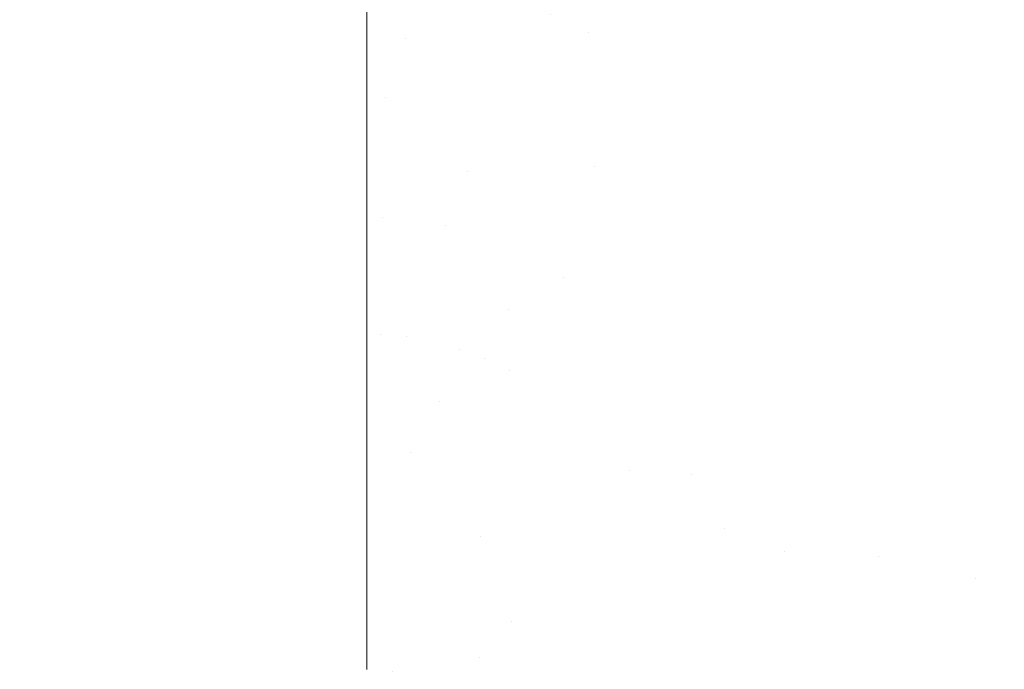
# Model space of a CAD drawing. Header units: centimetres. Extents: x -17.1 to 18.2, y 4.2 to 6.
# Tile 149 of 256: x -5.3088 to -5.2775, y 5.91 to 5.9307. Entities that reach past the tile are written whole.
import ezdxf

# ---------------------------------------------------------------- set-up
doc = ezdxf.new("R2010")
doc.units = ezdxf.units.CM
doc.header["$LTSCALE"] = 2.54
doc.layers.add('Lucido design-1', color=7, linetype='Continuous')

# ---------------------------------------------------------------- blocks, each defined once
blk = doc.blocks.new('Gruppo-3-1')
at = {"color": 7, "linetype": 'Continuous', "lineweight": 9}
for points, invisible_edges in [([(18.147234, 5.934414, -2276.228201), (-17.020308, 5.934414, -2276.228201), (-17.020308, 5.930283, -2276.226798), (18.147234, 5.930283, -2276.226798)], 5), ([(-5.297794, 5.934414, -2277.016139), (-5.297794, 5.930283, -2277.017542), (-17.020308, 5.930283, -2277.017542), (-17.020308, 5.932078, -2277.016932)], 10), ([(-5.297135, 5.93207, -2277.016954), (-5.297794, 5.930283, -2277.017542), (-5.297794, 5.934414, -2277.016139)], 9), ([(-5.288439, 5.930956, -2277.016272), (-5.287893, 5.93275, -2277.015539), (-5.286634, 5.931808, -2277.015539), (-5.287249, 5.930066, -2277.016272)], 15), ([(-5.290959, 5.932434, -2277.016272), (-5.291355, 5.930567, -2277.016954), (-5.291972, 5.93085, -2277.016954)], 11), ([(-5.290746, 5.930257, -2277.016954), (-5.291355, 5.930567, -2277.016954), (-5.290959, 5.932434, -2277.016272), (-5.289677, 5.931748, -2277.016272)], 15), ([(-5.28218, 5.932271, -2277.013911), (-5.28159, 5.931596, -2277.013911), (-5.282403, 5.93002, -2277.014752), (-5.283541, 5.931283, -2277.014752)], 15), ([(-5.280171, 5.932453, -2277.013013), (-5.27959, 5.931708, -2277.013013), (-5.280464, 5.930195, -2277.013911), (-5.28159, 5.931596, -2277.013911)], 15), ([(-5.278123, 5.93243, -2277.012058), (-5.277555, 5.931617, -2277.012058), (-5.278486, 5.930172, -2277.013013), (-5.279028, 5.930947, -2277.013013)], 15), ([(-5.297215, 5.928198, -2277.01817), (-5.297794, 5.930283, -2277.017542), (-5.297135, 5.93207, -2277.016954)], 11), ([(-5.297215, 5.928198, -2277.01817), (-5.297135, 5.93207, -2277.016954), (-5.296557, 5.930082, -2277.017586)], 11), ([(-5.297135, 5.93207, -2277.016954), (-5.296476, 5.932024, -2277.016954), (-5.296557, 5.930082, -2277.017586)], 11), ([(-5.296557, 5.930082, -2277.017586), (-5.296476, 5.932024, -2277.016954), (-5.29582, 5.931946, -2277.016954), (-5.29594, 5.930009, -2277.017586)], 15), ([(-5.29594, 5.930009, -2277.017586), (-5.29582, 5.931946, -2277.016954), (-5.295166, 5.931838, -2277.016954), (-5.295326, 5.929908, -2277.017586)], 15), ([(-5.295326, 5.929908, -2277.017586), (-5.295166, 5.931838, -2277.016954), (-5.294516, 5.931699, -2277.016954), (-5.294716, 5.929778, -2277.017586)], 15), ([(-5.294716, 5.929778, -2277.017586), (-5.294516, 5.931699, -2277.016954), (-5.293871, 5.93153, -2277.016954), (-5.29411, 5.929619, -2277.017586)], 15), ([(-5.289677, 5.931748, -2277.016272), (-5.290147, 5.929921, -2277.016954), (-5.290746, 5.930257, -2277.016954)], 11), ([(-5.288439, 5.930956, -2277.016272), (-5.288981, 5.929175, -2277.016954), (-5.290147, 5.929921, -2277.016954), (-5.289677, 5.931748, -2277.016272)], 15), ([(-5.287249, 5.930066, -2277.016272), (-5.286634, 5.931808, -2277.015539), (-5.285432, 5.930771, -2277.015539), (-5.286114, 5.929086, -2277.016272)], 15), ([(-5.284135, 5.931886, -2277.014752), (-5.283541, 5.931283, -2277.014752), (-5.284291, 5.929649, -2277.015539), (-5.285432, 5.930771, -2277.015539)], 15), ([(-5.282403, 5.93002, -2277.014752), (-5.28159, 5.931596, -2277.013911), (-5.280464, 5.930195, -2277.013911), (-5.281335, 5.928689, -2277.014752)], 15), ([(-5.280464, 5.930195, -2277.013911), (-5.27959, 5.931708, -2277.013013), (-5.279028, 5.930947, -2277.013013)], 11), ([(-5.278486, 5.930172, -2277.013013), (-5.277555, 5.931617, -2277.012058), (-5.277007, 5.930791, -2277.012058)], 11), ([(-5.29411, 5.929619, -2277.017586), (-5.293871, 5.93153, -2277.016954), (-5.293231, 5.931332, -2277.016954), (-5.29351, 5.929433, -2277.017586)], 15), ([(-5.29351, 5.929433, -2277.017586), (-5.293231, 5.931332, -2277.016954), (-5.292598, 5.931105, -2277.016954), (-5.292915, 5.92922, -2277.017586)], 15), ([(-5.282403, 5.93002, -2277.014752), (-5.283213, 5.928453, -2277.015539), (-5.284291, 5.929649, -2277.015539), (-5.283541, 5.931283, -2277.014752)], 15), ([(-5.292915, 5.92922, -2277.017586), (-5.292598, 5.931105, -2277.016954), (-5.291972, 5.93085, -2277.016954), (-5.292328, 5.92898, -2277.017586)], 15), ([(-5.292328, 5.92898, -2277.017586), (-5.291972, 5.93085, -2277.016954), (-5.291355, 5.930567, -2277.016954), (-5.291748, 5.928714, -2277.017586)], 15), ([(-5.287249, 5.930066, -2277.016272), (-5.28786, 5.928336, -2277.016954), (-5.288981, 5.929175, -2277.016954), (-5.288439, 5.930956, -2277.016272)], 15), ([(-5.286114, 5.929086, -2277.016272), (-5.285432, 5.930771, -2277.015539), (-5.284291, 5.929649, -2277.015539), (-5.285035, 5.928026, -2277.016272)], 15), ([(-5.279028, 5.930947, -2277.013013), (-5.278486, 5.930172, -2277.013013), (-5.279414, 5.928732, -2277.013911), (-5.280464, 5.930195, -2277.013911)], 15), ([(-5.277007, 5.930791, -2277.012058), (-5.27648, 5.929952, -2277.012058), (-5.277461, 5.928584, -2277.013013), (-5.278486, 5.930172, -2277.013013)], 15), ([(-5.291748, 5.928714, -2277.017586), (-5.291355, 5.930567, -2277.016954), (-5.290746, 5.930257, -2277.016954), (-5.291176, 5.928423, -2277.017586)], 15), ([(-17.020308, 5.930283, -2276.226798), (-17.020308, 5.926094, -2276.225577), (18.147234, 5.926094, -2276.225577), (18.147234, 5.928205, -2276.226193)], 10), ([(18.147234, 5.928205, -2276.226193), (18.147234, 5.930283, -2276.226798), (-17.020308, 5.930283, -2276.226798)], 10), ([(-5.297794, 5.930283, -2277.017542), (-5.297794, 5.926094, -2277.018763), (-17.020308, 5.926094, -2277.018763), (-17.020308, 5.928205, -2277.018147)], 10), ([(-17.020308, 5.928205, -2277.018147), (-17.020308, 5.930283, -2277.017542), (-5.297794, 5.930283, -2277.017542)], 10), ([(-5.297794, 5.926094, -2277.018763), (-5.297794, 5.930283, -2277.017542), (-5.297215, 5.928198, -2277.01817)], 10), ([(-5.296557, 5.930082, -2277.017586), (-5.296637, 5.928157, -2277.01817), (-5.297215, 5.928198, -2277.01817)], 11), ([(-5.29594, 5.930009, -2277.017586), (-5.29606, 5.928089, -2277.01817), (-5.296637, 5.928157, -2277.01817), (-5.296557, 5.930082, -2277.017586)], 15), ([(-5.291176, 5.928423, -2277.017586), (-5.290746, 5.930257, -2277.016954), (-5.290147, 5.929921, -2277.016954), (-5.290614, 5.928108, -2277.017586)], 15), ([(-5.286114, 5.929086, -2277.016272), (-5.286791, 5.927413, -2277.016954), (-5.28786, 5.928336, -2277.016954), (-5.287249, 5.930066, -2277.016272)], 15), ([(-5.281335, 5.928689, -2277.014752), (-5.280464, 5.930195, -2277.013911), (-5.279414, 5.928732, -2277.013911), (-5.280337, 5.9273, -2277.014752)], 15), ([(-5.277461, 5.928584, -2277.013013), (-5.278438, 5.927221, -2277.013911), (-5.279414, 5.928732, -2277.013911), (-5.278486, 5.930172, -2277.013013)], 15), ([(-5.295326, 5.929908, -2277.017586), (-5.295485, 5.927994, -2277.01817), (-5.29606, 5.928089, -2277.01817), (-5.29594, 5.930009, -2277.017586)], 15), ([(-5.294716, 5.929778, -2277.017586), (-5.294914, 5.927872, -2277.01817), (-5.295485, 5.927994, -2277.01817), (-5.295326, 5.929908, -2277.017586)], 15), ([(-5.29411, 5.929619, -2277.017586), (-5.294348, 5.927724, -2277.01817), (-5.294914, 5.927872, -2277.01817), (-5.294716, 5.929778, -2277.017586)], 15), ([(-5.290614, 5.928108, -2277.017586), (-5.290147, 5.929921, -2277.016954), (-5.288981, 5.929175, -2277.016954), (-5.289519, 5.927407, -2277.017586)], 15), ([(-5.281335, 5.928689, -2277.014752), (-5.2822, 5.927191, -2277.015539), (-5.283213, 5.928453, -2277.015539), (-5.282403, 5.93002, -2277.014752)], 15), ([(-5.29351, 5.929433, -2277.017586), (-5.293786, 5.92755, -2277.01817), (-5.294348, 5.927724, -2277.01817), (-5.29411, 5.929619, -2277.017586)], 15), ([(-5.292915, 5.92922, -2277.017586), (-5.29323, 5.92735, -2277.01817), (-5.293786, 5.92755, -2277.01817), (-5.29351, 5.929433, -2277.017586)], 15), ([(-5.285035, 5.928026, -2277.016272), (-5.284291, 5.929649, -2277.015539), (-5.283213, 5.928453, -2277.015539), (-5.284017, 5.926895, -2277.016272)], 15), ([(-5.292328, 5.92898, -2277.017586), (-5.29268, 5.927126, -2277.01817), (-5.29323, 5.92735, -2277.01817), (-5.292915, 5.92922, -2277.017586)], 15), ([(-5.289519, 5.927407, -2277.017586), (-5.288981, 5.929175, -2277.016954), (-5.28786, 5.928336, -2277.016954), (-5.288467, 5.92662, -2277.017586)], 15), ([(-5.291748, 5.928714, -2277.017586), (-5.292138, 5.926877, -2277.01817), (-5.29268, 5.927126, -2277.01817), (-5.292328, 5.92898, -2277.017586)], 15), ([(-5.285035, 5.928026, -2277.016272), (-5.285775, 5.926414, -2277.016954), (-5.286791, 5.927413, -2277.016954), (-5.286114, 5.929086, -2277.016272)], 15), ([(-5.291176, 5.928423, -2277.017586), (-5.291603, 5.926605, -2277.01817), (-5.292138, 5.926877, -2277.01817), (-5.291748, 5.928714, -2277.017586)], 15), ([(-5.280337, 5.9273, -2277.014752), (-5.281255, 5.925876, -2277.015539), (-5.2822, 5.927191, -2277.015539), (-5.281335, 5.928689, -2277.014752)], 15), ([(-5.280337, 5.9273, -2277.014752), (-5.279414, 5.928732, -2277.013911), (-5.278438, 5.927221, -2277.013911), (-5.27941, 5.925864, -2277.014752)], 15), ([(-5.276514, 5.926954, -2277.013013), (-5.277537, 5.925669, -2277.013911), (-5.278438, 5.927221, -2277.013911), (-5.277461, 5.928584, -2277.013013)], 15), ([(-5.297215, 5.928198, -2277.01817), (-5.297294, 5.924397, -2277.019198), (-5.297794, 5.926094, -2277.018763)], 11), ([(-5.297215, 5.928198, -2277.01817), (-5.296637, 5.928157, -2277.01817), (-5.296794, 5.924361, -2277.019198), (-5.297294, 5.924397, -2277.019198)], 15), ([(-5.296295, 5.924302, -2277.019198), (-5.296794, 5.924361, -2277.019198), (-5.296637, 5.928157, -2277.01817), (-5.29606, 5.928089, -2277.01817)], 15), ([(-5.290614, 5.928108, -2277.017586), (-5.291077, 5.92631, -2277.01817), (-5.291603, 5.926605, -2277.01817), (-5.291176, 5.928423, -2277.017586)], 15), ([(-5.288467, 5.92662, -2277.017586), (-5.28786, 5.928336, -2277.016954), (-5.286791, 5.927413, -2277.016954), (-5.287462, 5.925753, -2277.017586)], 15), ([(-5.284017, 5.926895, -2277.016272), (-5.283213, 5.928453, -2277.015539), (-5.2822, 5.927191, -2277.015539), (-5.28306, 5.925704, -2277.016272)], 15), ([(-5.29606, 5.928089, -2277.01817), (-5.295485, 5.927994, -2277.01817), (-5.295799, 5.92422, -2277.019198), (-5.296295, 5.924302, -2277.019198)], 15), ([(-5.295306, 5.924115, -2277.019198), (-5.295799, 5.92422, -2277.019198), (-5.295485, 5.927994, -2277.01817), (-5.294914, 5.927872, -2277.01817)], 15), ([(-5.295306, 5.924115, -2277.019198), (-5.294914, 5.927872, -2277.01817), (-5.294583, 5.925846, -2277.018707)], 11), ([(-5.294914, 5.927872, -2277.01817), (-5.294348, 5.927724, -2277.01817), (-5.294583, 5.925846, -2277.018707)], 11), ([(-5.290559, 5.925993, -2277.01817), (-5.291077, 5.92631, -2277.01817), (-5.290614, 5.928108, -2277.017586), (-5.289519, 5.927407, -2277.017586)], 15), ([(-5.284017, 5.926895, -2277.016272), (-5.284815, 5.925349, -2277.016954), (-5.285775, 5.926414, -2277.016954), (-5.285035, 5.928026, -2277.016272)], 15), ([(-5.294583, 5.925846, -2277.018707), (-5.294348, 5.927724, -2277.01817), (-5.293786, 5.92755, -2277.01817), (-5.294059, 5.925684, -2277.018707)], 15), ([(-5.294059, 5.925684, -2277.018707), (-5.293786, 5.92755, -2277.01817), (-5.29323, 5.92735, -2277.01817), (-5.293541, 5.925498, -2277.018707)], 15), ([(-5.293541, 5.925498, -2277.018707), (-5.29323, 5.92735, -2277.01817), (-5.29268, 5.927126, -2277.01817), (-5.293029, 5.925289, -2277.018707)], 15), ([(-5.289519, 5.927407, -2277.017586), (-5.290052, 5.925655, -2277.01817), (-5.290559, 5.925993, -2277.01817)], 11), ([(-5.288467, 5.92662, -2277.017586), (-5.289068, 5.924918, -2277.01817), (-5.290052, 5.925655, -2277.01817), (-5.289519, 5.927407, -2277.017586)], 15), ([(-5.287462, 5.925753, -2277.017586), (-5.286791, 5.927413, -2277.016954), (-5.285775, 5.926414, -2277.016954), (-5.286508, 5.924815, -2277.017586)], 15), ([(-5.27941, 5.925864, -2277.014752), (-5.280377, 5.924515, -2277.015539), (-5.281255, 5.925876, -2277.015539), (-5.280337, 5.9273, -2277.014752)], 15), ([(-5.27941, 5.925864, -2277.014752), (-5.278438, 5.927221, -2277.013911), (-5.277537, 5.925669, -2277.013911), (-5.278554, 5.924391, -2277.014752)], 15), ([(-5.293029, 5.925289, -2277.018707), (-5.29268, 5.927126, -2277.01817), (-5.292138, 5.926877, -2277.01817), (-5.292524, 5.925057, -2277.018707)], 15), ([(-5.28306, 5.925704, -2277.016272), (-5.2822, 5.927191, -2277.015539), (-5.281255, 5.925876, -2277.015539), (-5.282167, 5.92446, -2277.016272)], 15), ([(-5.275646, 5.925294, -2277.013013), (-5.27671, 5.924089, -2277.013911), (-5.277537, 5.925669, -2277.013911), (-5.276514, 5.926954, -2277.013013)], 15), ([(-5.292524, 5.925057, -2277.018707), (-5.292138, 5.926877, -2277.01817), (-5.291603, 5.926605, -2277.01817), (-5.292025, 5.924804, -2277.018707)], 15), ([(-5.292025, 5.924804, -2277.018707), (-5.291603, 5.926605, -2277.01817), (-5.291077, 5.92631, -2277.01817), (-5.291535, 5.924529, -2277.018707)], 15), ([(-5.287462, 5.925753, -2277.017586), (-5.288128, 5.924107, -2277.01817), (-5.289068, 5.924918, -2277.01817), (-5.288467, 5.92662, -2277.017586)], 15), ([(-5.28306, 5.925704, -2277.016272), (-5.283914, 5.924227, -2277.016954), (-5.284815, 5.925349, -2277.016954), (-5.284017, 5.926895, -2277.016272)], 15), ([(-5.291535, 5.924529, -2277.018707), (-5.291077, 5.92631, -2277.01817), (-5.290559, 5.925993, -2277.01817), (-5.291053, 5.924233, -2277.018707)], 15), ([(-5.286508, 5.924815, -2277.017586), (-5.285775, 5.926414, -2277.016954), (-5.284815, 5.925349, -2277.016954), (-5.285607, 5.923815, -2277.017586)], 15), ([(18.147234, 5.926094, -2276.225577), (-17.020308, 5.926094, -2276.225577), (-17.020308, 5.921856, -2276.22454), (18.147234, 5.921856, -2276.22454)], 5), ([(-5.297794, 5.926094, -2277.018763), (-5.297794, 5.921856, -2277.0198), (-17.020308, 5.921856, -2277.0198), (-17.020308, 5.924403, -2277.019176)], 10), ([(-17.020308, 5.924403, -2277.019176), (-17.020308, 5.926094, -2277.018763), (-5.297794, 5.926094, -2277.018763)], 10), ([(-5.297794, 5.921856, -2277.0198), (-5.297794, 5.926094, -2277.018763), (-5.297294, 5.924397, -2277.019198)], 10), ([(-5.291053, 5.924233, -2277.018707), (-5.290559, 5.925993, -2277.01817), (-5.290052, 5.925655, -2277.01817), (-5.29058, 5.923918, -2277.018707)], 15), ([(-5.294583, 5.925846, -2277.018707), (-5.294816, 5.923987, -2277.019198), (-5.295306, 5.924115, -2277.019198)], 11), ([(-5.294059, 5.925684, -2277.018707), (-5.29433, 5.923836, -2277.019198), (-5.294816, 5.923987, -2277.019198), (-5.294583, 5.925846, -2277.018707)], 15), ([(-5.293541, 5.925498, -2277.018707), (-5.29385, 5.923664, -2277.019198), (-5.29433, 5.923836, -2277.019198), (-5.294059, 5.925684, -2277.018707)], 15), ([(-5.29058, 5.923918, -2277.018707), (-5.290052, 5.925655, -2277.01817), (-5.289068, 5.924918, -2277.01817), (-5.289663, 5.923232, -2277.018707)], 15), ([(-5.286508, 5.924815, -2277.017586), (-5.287236, 5.92323, -2277.01817), (-5.288128, 5.924107, -2277.01817), (-5.287462, 5.925753, -2277.017586)], 15), ([(-5.282167, 5.92446, -2277.016272), (-5.283073, 5.923055, -2277.016954), (-5.283914, 5.924227, -2277.016954), (-5.28306, 5.925704, -2277.016272)], 15), ([(-5.282167, 5.92446, -2277.016272), (-5.281255, 5.925876, -2277.015539), (-5.280377, 5.924515, -2277.015539), (-5.281337, 5.923175, -2277.016272)], 15), ([(-5.278554, 5.924391, -2277.014752), (-5.279566, 5.923119, -2277.015539), (-5.280377, 5.924515, -2277.015539), (-5.27941, 5.925864, -2277.014752)], 15), ([(-5.278554, 5.924391, -2277.014752), (-5.277537, 5.925669, -2277.013911), (-5.27671, 5.924089, -2277.013911), (-5.277769, 5.92289, -2277.014752)], 15), ([(-5.293029, 5.925289, -2277.018707), (-5.293375, 5.92347, -2277.019198), (-5.29385, 5.923664, -2277.019198), (-5.293541, 5.925498, -2277.018707)], 15), ([(-5.285607, 5.923815, -2277.017586), (-5.284815, 5.925349, -2277.016954), (-5.283914, 5.924227, -2277.016954), (-5.284761, 5.922761, -2277.017586)], 15), ([(-5.292524, 5.925057, -2277.018707), (-5.292906, 5.923255, -2277.019198), (-5.293375, 5.92347, -2277.019198), (-5.293029, 5.925289, -2277.018707)], 15), ([(-5.292025, 5.924804, -2277.018707), (-5.292444, 5.92302, -2277.019198), (-5.292906, 5.923255, -2277.019198), (-5.292524, 5.925057, -2277.018707)], 15), ([(-5.291535, 5.924529, -2277.018707), (-5.291989, 5.922765, -2277.019198), (-5.292444, 5.92302, -2277.019198), (-5.292025, 5.924804, -2277.018707)], 15), ([(-5.289663, 5.923232, -2277.018707), (-5.289068, 5.924918, -2277.01817), (-5.288128, 5.924107, -2277.01817), (-5.288788, 5.922476, -2277.018707)], 15), ([(-5.285607, 5.923815, -2277.017586), (-5.286393, 5.922294, -2277.01817), (-5.287236, 5.92323, -2277.01817), (-5.286508, 5.924815, -2277.017586)], 15), ([(-5.297294, 5.924397, -2277.019198), (-5.297371, 5.920673, -2277.020052), (-5.297794, 5.921856, -2277.0198)], 11), ([(-5.297294, 5.924397, -2277.019198), (-5.296794, 5.924361, -2277.019198), (-5.296948, 5.920643, -2277.020052), (-5.297371, 5.920673, -2277.020052)], 15), ([(-5.291053, 5.924233, -2277.018707), (-5.291542, 5.922491, -2277.019198), (-5.291989, 5.922765, -2277.019198), (-5.291535, 5.924529, -2277.018707)], 15), ([(-5.281337, 5.923175, -2277.016272), (-5.282291, 5.921844, -2277.016954), (-5.283073, 5.923055, -2277.016954), (-5.282167, 5.92446, -2277.016272)], 15), ([(-5.280571, 5.921856, -2277.016272), (-5.281337, 5.923175, -2277.016272), (-5.280377, 5.924515, -2277.015539), (-5.279566, 5.923119, -2277.015539)], 15), ([(-5.296526, 5.920593, -2277.020052), (-5.296948, 5.920643, -2277.020052), (-5.296794, 5.924361, -2277.019198), (-5.296295, 5.924302, -2277.019198)], 15), ([(-5.296295, 5.924302, -2277.019198), (-5.295799, 5.92422, -2277.019198), (-5.296106, 5.920523, -2277.020052), (-5.296526, 5.920593, -2277.020052)], 15), ([(-5.295689, 5.920434, -2277.020052), (-5.296106, 5.920523, -2277.020052), (-5.295799, 5.92422, -2277.019198), (-5.295306, 5.924115, -2277.019198)], 15), ([(-5.295306, 5.924115, -2277.019198), (-5.294816, 5.923987, -2277.019198), (-5.295275, 5.920326, -2277.020052), (-5.295689, 5.920434, -2277.020052)], 15), ([(-5.29058, 5.923918, -2277.018707), (-5.291104, 5.922199, -2277.019198), (-5.291542, 5.922491, -2277.019198), (-5.291053, 5.924233, -2277.018707)], 15), ([(-5.288788, 5.922476, -2277.018707), (-5.288128, 5.924107, -2277.01817), (-5.287236, 5.92323, -2277.01817), (-5.287956, 5.921659, -2277.018707)], 15), ([(-5.284761, 5.922761, -2277.017586), (-5.283914, 5.924227, -2277.016954), (-5.283073, 5.923055, -2277.016954), (-5.283971, 5.921661, -2277.017586)], 15), ([(-5.277769, 5.92289, -2277.014752), (-5.278822, 5.921697, -2277.015539), (-5.279566, 5.923119, -2277.015539), (-5.278554, 5.924391, -2277.014752)], 15), ([(-5.277052, 5.92137, -2277.014752), (-5.277769, 5.92289, -2277.014752), (-5.27671, 5.924089, -2277.013911), (-5.275955, 5.922489, -2277.013911)], 15), ([(-5.294864, 5.920199, -2277.020052), (-5.295275, 5.920326, -2277.020052), (-5.294816, 5.923987, -2277.019198), (-5.29433, 5.923836, -2277.019198)], 15), ([(-5.29433, 5.923836, -2277.019198), (-5.29385, 5.923664, -2277.019198), (-5.294457, 5.920053, -2277.020052), (-5.294864, 5.920199, -2277.020052)], 15), ([(-5.289663, 5.923232, -2277.018707), (-5.290253, 5.921562, -2277.019198), (-5.291104, 5.922199, -2277.019198), (-5.29058, 5.923918, -2277.018707)], 15), ([(-5.284761, 5.922761, -2277.017586), (-5.285601, 5.921308, -2277.01817), (-5.286393, 5.922294, -2277.01817), (-5.285607, 5.923815, -2277.017586)], 15), ([(-5.294055, 5.919889, -2277.020052), (-5.294457, 5.920053, -2277.020052), (-5.29385, 5.923664, -2277.019198), (-5.293375, 5.92347, -2277.019198)], 15), ([(-5.294055, 5.919889, -2277.020052), (-5.293375, 5.92347, -2277.019198), (-5.293284, 5.921471, -2277.019646)], 11), ([(-5.293375, 5.92347, -2277.019198), (-5.292906, 5.923255, -2277.019198), (-5.293284, 5.921471, -2277.019646)], 11), ([(-5.293284, 5.921471, -2277.019646), (-5.292906, 5.923255, -2277.019198), (-5.292444, 5.92302, -2277.019198), (-5.292858, 5.921254, -2277.019646)], 15), ([(-5.288788, 5.922476, -2277.018707), (-5.289441, 5.920861, -2277.019198), (-5.290253, 5.921562, -2277.019198), (-5.289663, 5.923232, -2277.018707)], 15), ([(-5.287171, 5.920787, -2277.018707), (-5.287956, 5.921659, -2277.018707), (-5.287236, 5.92323, -2277.01817), (-5.286393, 5.922294, -2277.01817)], 15), ([(-5.281569, 5.920602, -2277.016954), (-5.282291, 5.921844, -2277.016954), (-5.281337, 5.923175, -2277.016272), (-5.280571, 5.921856, -2277.016272)], 15), ([(-5.292858, 5.921254, -2277.019646), (-5.292444, 5.92302, -2277.019198), (-5.291989, 5.922765, -2277.019198), (-5.292439, 5.921019, -2277.019646)], 15), ([(-5.283971, 5.921661, -2277.017586), (-5.283073, 5.923055, -2277.016954), (-5.282291, 5.921844, -2277.016954), (-5.283237, 5.920524, -2277.017586)], 15), ([(-5.279566, 5.923119, -2277.015539), (-5.278822, 5.921697, -2277.015539), (-5.279868, 5.920513, -2277.016272), (-5.280571, 5.921856, -2277.016272)], 15), ([(-5.278143, 5.920257, -2277.015539), (-5.278822, 5.921697, -2277.015539), (-5.277769, 5.92289, -2277.014752), (-5.277052, 5.92137, -2277.014752)], 15), ([(-5.292439, 5.921019, -2277.019646), (-5.291989, 5.922765, -2277.019198), (-5.291542, 5.922491, -2277.019198)], 11), ([(-5.283971, 5.921661, -2277.017586), (-5.284862, 5.920279, -2277.01817), (-5.285601, 5.921308, -2277.01817), (-5.284761, 5.922761, -2277.017586)], 15), ([(-5.291542, 5.922491, -2277.019198), (-5.291104, 5.922199, -2277.019198), (-5.291622, 5.920497, -2277.019646), (-5.292439, 5.921019, -2277.019646)], 15), ([(-5.287956, 5.921659, -2277.018707), (-5.28867, 5.920103, -2277.019198), (-5.289441, 5.920861, -2277.019198), (-5.288788, 5.922476, -2277.018707)], 15), ([(-5.286393, 5.922294, -2277.01817), (-5.285601, 5.921308, -2277.01817), (-5.286433, 5.919868, -2277.018707), (-5.287171, 5.920787, -2277.018707)], 15), ([(-5.291622, 5.920497, -2277.019646), (-5.291104, 5.922199, -2277.019198), (-5.290253, 5.921562, -2277.019198), (-5.290837, 5.919909, -2277.019646)], 15), ([(18.147234, 5.917577, -2276.223689), (18.147234, 5.921856, -2276.22454), (-17.020308, 5.921856, -2276.22454), (-17.020308, 5.920679, -2276.224306)], 10), ([(-17.020308, 5.920679, -2277.020034), (-17.020308, 5.921856, -2277.0198), (-5.297794, 5.921856, -2277.0198), (-5.297794, 5.920679, -2277.020034)], 10), ([(-5.297371, 5.920673, -2277.020052), (-5.297794, 5.920679, -2277.020034), (-5.297794, 5.921856, -2277.0198)], 9), ([(-5.287941, 5.919294, -2277.019198), (-5.28867, 5.920103, -2277.019198), (-5.287956, 5.921659, -2277.018707), (-5.287171, 5.920787, -2277.018707)], 15), ([(-5.283237, 5.920524, -2277.017586), (-5.284175, 5.919215, -2277.01817), (-5.284862, 5.920279, -2277.01817), (-5.283971, 5.921661, -2277.017586)], 15), ([(-5.282559, 5.919358, -2277.017586), (-5.283237, 5.920524, -2277.017586), (-5.282291, 5.921844, -2277.016954), (-5.281569, 5.920602, -2277.016954)], 15), ([(-5.280571, 5.921856, -2277.016272), (-5.279868, 5.920513, -2277.016272), (-5.280907, 5.919336, -2277.016954), (-5.281569, 5.920602, -2277.016954)], 15), ([(-5.279226, 5.919152, -2277.016272), (-5.279868, 5.920513, -2277.016272), (-5.278822, 5.921697, -2277.015539), (-5.278143, 5.920257, -2277.015539)], 15), ([(-5.293284, 5.921471, -2277.019646), (-5.293659, 5.919707, -2277.020052), (-5.294055, 5.919889, -2277.020052)], 11), ([(-5.292858, 5.921254, -2277.019646), (-5.293268, 5.919508, -2277.020052), (-5.293659, 5.919707, -2277.020052), (-5.293284, 5.921471, -2277.019646)], 15), ([(-5.290837, 5.919909, -2277.019646), (-5.290253, 5.921562, -2277.019198), (-5.289441, 5.920861, -2277.019198), (-5.290088, 5.919263, -2277.019646)], 15), ([(-5.285744, 5.918909, -2277.018707), (-5.286433, 5.919868, -2277.018707), (-5.285601, 5.921308, -2277.01817), (-5.284862, 5.920279, -2277.01817)], 15), ([(-5.277052, 5.92137, -2277.014752), (-5.276402, 5.919839, -2277.014752), (-5.277527, 5.918807, -2277.015539), (-5.278143, 5.920257, -2277.015539)], 15), ([(-5.292439, 5.921019, -2277.019646), (-5.292883, 5.919292, -2277.020052), (-5.293268, 5.919508, -2277.020052), (-5.292858, 5.921254, -2277.019646)], 15), ([(-5.291622, 5.920497, -2277.019646), (-5.292134, 5.918813, -2277.020052), (-5.292883, 5.919292, -2277.020052), (-5.292439, 5.921019, -2277.019646)], 15), ([(-17.020308, 5.920679, -2276.224306), (-17.020308, 5.917577, -2276.223689), (18.147234, 5.917577, -2276.223689)], 10), ([(-5.297794, 5.920679, -2277.020034), (-5.297794, 5.917577, -2277.020651), (-17.020308, 5.917577, -2277.020651), (-17.020308, 5.920679, -2277.020034)], 10), ([(-5.297794, 5.917577, -2277.020651), (-5.297794, 5.920679, -2277.020034), (-5.297371, 5.920673, -2277.020052)], 10), ([(-5.297371, 5.920673, -2277.020052), (-5.296948, 5.920643, -2277.020052), (-5.297099, 5.917007, -2277.020744), (-5.297794, 5.917577, -2277.020651)], 15), ([(-5.297099, 5.917007, -2277.020744), (-5.296948, 5.920643, -2277.020052), (-5.296526, 5.920593, -2277.020052)], 11), ([(-5.290088, 5.919263, -2277.019646), (-5.289441, 5.920861, -2277.019198), (-5.28867, 5.920103, -2277.019198), (-5.289376, 5.918563, -2277.019646)], 15), ([(-5.287171, 5.920787, -2277.018707), (-5.286433, 5.919868, -2277.018707), (-5.287257, 5.918442, -2277.019198), (-5.287941, 5.919294, -2277.019198)], 15), ([(-5.296526, 5.920593, -2277.020052), (-5.296106, 5.920523, -2277.020052), (-5.296407, 5.916909, -2277.020744), (-5.297099, 5.917007, -2277.020744)], 15), ([(-5.296407, 5.916909, -2277.020744), (-5.296106, 5.920523, -2277.020052), (-5.2955, 5.918526, -2277.020418)], 11), ([(-5.296106, 5.920523, -2277.020052), (-5.295689, 5.920434, -2277.020052), (-5.295275, 5.920326, -2277.020052), (-5.2955, 5.918526, -2277.020418)], 15), ([(-5.2955, 5.918526, -2277.020418), (-5.295275, 5.920326, -2277.020052), (-5.294864, 5.920199, -2277.020052)], 11), ([(-5.290837, 5.919909, -2277.019646), (-5.291414, 5.918274, -2277.020052), (-5.292134, 5.918813, -2277.020052), (-5.291622, 5.920497, -2277.019646)], 15), ([(-5.283541, 5.918124, -2277.01817), (-5.284175, 5.919215, -2277.01817), (-5.283237, 5.920524, -2277.017586), (-5.282559, 5.919358, -2277.017586)], 15), ([(-5.281569, 5.920602, -2277.016954), (-5.280907, 5.919336, -2277.016954), (-5.281937, 5.918169, -2277.017586), (-5.282559, 5.919358, -2277.017586)], 15), ([(-5.280302, 5.918055, -2277.016954), (-5.280907, 5.919336, -2277.016954), (-5.279868, 5.920513, -2277.016272), (-5.279226, 5.919152, -2277.016272)], 15), ([(-5.294864, 5.920199, -2277.020052), (-5.294457, 5.920053, -2277.020052), (-5.294756, 5.918277, -2277.020418), (-5.2955, 5.918526, -2277.020418)], 15), ([(-5.294756, 5.918277, -2277.020418), (-5.294457, 5.920053, -2277.020052), (-5.294055, 5.919889, -2277.020052)], 11), ([(-5.288704, 5.917817, -2277.019646), (-5.289376, 5.918563, -2277.019646), (-5.28867, 5.920103, -2277.019198), (-5.287941, 5.919294, -2277.019198)], 15), ([(-5.284862, 5.920279, -2277.01817), (-5.284175, 5.919215, -2277.01817), (-5.285105, 5.917918, -2277.018707), (-5.285744, 5.918909, -2277.018707)], 15), ([(-5.278143, 5.920257, -2277.015539), (-5.277527, 5.918807, -2277.015539), (-5.278644, 5.917782, -2277.016272), (-5.279226, 5.919152, -2277.016272)], 15), ([(-5.294055, 5.919889, -2277.020052), (-5.293659, 5.919707, -2277.020052), (-5.294029, 5.917962, -2277.020418), (-5.294756, 5.918277, -2277.020418)], 15), ([(-5.294029, 5.917962, -2277.020418), (-5.293659, 5.919707, -2277.020052), (-5.293268, 5.919508, -2277.020052)], 11), ([(-5.290088, 5.919263, -2277.019646), (-5.290727, 5.917681, -2277.020052), (-5.291414, 5.918274, -2277.020052), (-5.290837, 5.919909, -2277.019646)], 15), ([(-5.286619, 5.917553, -2277.019198), (-5.287257, 5.918442, -2277.019198), (-5.286433, 5.919868, -2277.018707), (-5.285744, 5.918909, -2277.018707)], 15), ([(-5.293268, 5.919508, -2277.020052), (-5.292883, 5.919292, -2277.020052), (-5.293323, 5.917585, -2277.020418), (-5.294029, 5.917962, -2277.020418)], 15), ([(-5.293323, 5.917585, -2277.020418), (-5.292883, 5.919292, -2277.020052), (-5.292134, 5.918813, -2277.020052), (-5.29264, 5.917148, -2277.020418)], 15), ([(-5.289376, 5.918563, -2277.019646), (-5.290075, 5.91704, -2277.020052), (-5.290727, 5.917681, -2277.020052), (-5.290088, 5.919263, -2277.019646)], 15), ([(-5.287941, 5.919294, -2277.019198), (-5.287257, 5.918442, -2277.019198), (-5.288073, 5.917031, -2277.019646), (-5.288704, 5.917817, -2277.019646)], 15), ([(-5.284514, 5.916901, -2277.018707), (-5.285105, 5.917918, -2277.018707), (-5.284175, 5.919215, -2277.01817), (-5.283541, 5.918124, -2277.01817)], 15), ([(-5.282559, 5.919358, -2277.017586), (-5.281937, 5.918169, -2277.017586), (-5.282959, 5.917012, -2277.01817), (-5.283541, 5.918124, -2277.01817)], 15), ([(-5.28137, 5.916966, -2277.017586), (-5.281937, 5.918169, -2277.017586), (-5.280907, 5.919336, -2277.016954), (-5.280302, 5.918055, -2277.016954)], 15), ([(-5.279226, 5.919152, -2277.016272), (-5.278644, 5.917782, -2277.016272), (-5.279754, 5.916764, -2277.016954), (-5.280302, 5.918055, -2277.016954)], 15), ([(-5.29264, 5.917148, -2277.020418), (-5.292134, 5.918813, -2277.020052), (-5.291414, 5.918274, -2277.020052), (-5.291985, 5.916658, -2277.020418)], 15), ([(-5.285744, 5.918909, -2277.018707), (-5.285105, 5.917918, -2277.018707), (-5.286025, 5.916634, -2277.019198), (-5.286619, 5.917553, -2277.019198)], 15), ([(-5.278121, 5.916409, -2277.016272), (-5.278644, 5.917782, -2277.016272), (-5.277527, 5.918807, -2277.015539), (-5.276972, 5.917354, -2277.015539)], 15), ([(-5.2955, 5.918526, -2277.020418), (-5.295723, 5.916747, -2277.020744), (-5.296407, 5.916909, -2277.020744)], 11), ([(-5.294756, 5.918277, -2277.020418), (-5.295051, 5.916523, -2277.020744), (-5.295723, 5.916747, -2277.020744), (-5.2955, 5.918526, -2277.020418)], 15), ([(-5.289459, 5.916356, -2277.020052), (-5.290075, 5.91704, -2277.020052), (-5.289376, 5.918563, -2277.019646), (-5.288704, 5.917817, -2277.019646)], 15), ([(-5.294029, 5.917962, -2277.020418), (-5.294395, 5.916238, -2277.020744), (-5.295051, 5.916523, -2277.020744), (-5.294756, 5.918277, -2277.020418)], 15), ([(-5.291985, 5.916658, -2277.020418), (-5.291414, 5.918274, -2277.020052), (-5.290727, 5.917681, -2277.020052), (-5.29136, 5.916118, -2277.020418)], 15), ([(-5.287484, 5.916211, -2277.019646), (-5.288073, 5.917031, -2277.019646), (-5.287257, 5.918442, -2277.019198), (-5.286619, 5.917553, -2277.019198)], 15), ([(-5.282428, 5.915886, -2277.01817), (-5.282959, 5.917012, -2277.01817), (-5.281937, 5.918169, -2277.017586), (-5.28137, 5.916966, -2277.017586)], 15), ([(-5.293323, 5.917585, -2277.020418), (-5.293757, 5.915897, -2277.020744), (-5.294395, 5.916238, -2277.020744), (-5.294029, 5.917962, -2277.020418)], 15), ([(-5.285477, 5.915691, -2277.019198), (-5.286025, 5.916634, -2277.019198), (-5.285105, 5.917918, -2277.018707), (-5.284514, 5.916901, -2277.018707)], 15), ([(-5.283541, 5.918124, -2277.01817), (-5.282959, 5.917012, -2277.01817), (-5.283972, 5.915865, -2277.018707), (-5.284514, 5.916901, -2277.018707)], 15), ([(-5.280302, 5.918055, -2277.016954), (-5.279754, 5.916764, -2277.016954), (-5.280855, 5.915754, -2277.017586), (-5.28137, 5.916966, -2277.017586)], 15), ([(18.147234, 5.913486, -2276.22306), (18.147234, 5.917577, -2276.223689), (-17.020308, 5.917577, -2276.223689), (-17.020308, 5.917039, -2276.223606)], 10), ([(-17.020308, 5.913486, -2277.02128), (-17.020308, 5.917577, -2277.020651), (-5.297794, 5.917577, -2277.020651), (-5.297794, 5.917039, -2277.020734)], 10), ([(-5.297099, 5.917007, -2277.020744), (-5.297794, 5.917039, -2277.020734), (-5.297794, 5.917577, -2277.020651)], 9), ([(-5.29264, 5.917148, -2277.020418), (-5.293141, 5.915503, -2277.020744), (-5.293757, 5.915897, -2277.020744), (-5.293323, 5.917585, -2277.020418)], 15), ([(-5.29136, 5.916118, -2277.020418), (-5.290727, 5.917681, -2277.020052), (-5.290075, 5.91704, -2277.020052), (-5.290766, 5.915534, -2277.020418)], 15), ([(-5.288704, 5.917817, -2277.019646), (-5.288073, 5.917031, -2277.019646), (-5.28888, 5.915635, -2277.020052), (-5.289459, 5.916356, -2277.020052)], 15), ([(-5.286619, 5.917553, -2277.019198), (-5.286025, 5.916634, -2277.019198), (-5.286936, 5.915363, -2277.019646), (-5.287484, 5.916211, -2277.019646)], 15), ([(-5.279261, 5.91547, -2277.016954), (-5.279754, 5.916764, -2277.016954), (-5.278644, 5.917782, -2277.016272), (-5.278121, 5.916409, -2277.016272)], 15), ([(-5.276972, 5.917354, -2277.015539), (-5.276477, 5.915904, -2277.015539), (-5.277652, 5.915038, -2277.016272), (-5.278121, 5.916409, -2277.016272)], 15), ([(-17.020308, 5.917039, -2276.223606), (-17.020308, 5.913486, -2276.22306), (18.147234, 5.913486, -2276.22306)], 10), ([(-5.297794, 5.917039, -2277.020734), (-5.297794, 5.913486, -2277.02128), (-17.020308, 5.913486, -2277.02128)], 10), ([(-5.297245, 5.91346, -2277.021285), (-5.297794, 5.913486, -2277.02128), (-5.297794, 5.917039, -2277.020734), (-5.297099, 5.917007, -2277.020744)], 13), ([(-5.297099, 5.917007, -2277.020744), (-5.296407, 5.916909, -2277.020744), (-5.2967, 5.913383, -2277.021285), (-5.297245, 5.91346, -2277.021285)], 15), ([(-5.29616, 5.913255, -2277.021285), (-5.2967, 5.913383, -2277.021285), (-5.296407, 5.916909, -2277.020744), (-5.295723, 5.916747, -2277.020744)], 15), ([(-5.291985, 5.916658, -2277.020418), (-5.29255, 5.915061, -2277.020744), (-5.293141, 5.915503, -2277.020744), (-5.29264, 5.917148, -2277.020418)], 15), ([(-5.290766, 5.915534, -2277.020418), (-5.290075, 5.91704, -2277.020052), (-5.289459, 5.916356, -2277.020052)], 11), ([(-5.28888, 5.915635, -2277.020052), (-5.288073, 5.917031, -2277.019646), (-5.287484, 5.916211, -2277.019646)], 11), ([(-5.284514, 5.916901, -2277.018707), (-5.283972, 5.915865, -2277.018707), (-5.284974, 5.91473, -2277.019198), (-5.285477, 5.915691, -2277.019198)], 15), ([(-5.283477, 5.914816, -2277.018707), (-5.283972, 5.915865, -2277.018707), (-5.282959, 5.917012, -2277.01817), (-5.282428, 5.915886, -2277.01817)], 15), ([(-5.28137, 5.916966, -2277.017586), (-5.280855, 5.915754, -2277.017586), (-5.281947, 5.914752, -2277.01817), (-5.282428, 5.915886, -2277.01817)], 15), ([(-5.295723, 5.916747, -2277.020744), (-5.295051, 5.916523, -2277.020744), (-5.29563, 5.913078, -2277.021285), (-5.29616, 5.913255, -2277.021285)], 15), ([(-5.29136, 5.916118, -2277.020418), (-5.291985, 5.914573, -2277.020744), (-5.29255, 5.915061, -2277.020744), (-5.291985, 5.916658, -2277.020418)], 15), ([(-5.286431, 5.914493, -2277.019646), (-5.286936, 5.915363, -2277.019646), (-5.286025, 5.916634, -2277.019198), (-5.285477, 5.915691, -2277.019198)], 15), ([(-5.280392, 5.914539, -2277.017586), (-5.280855, 5.915754, -2277.017586), (-5.279754, 5.916764, -2277.016954), (-5.279261, 5.91547, -2277.016954)], 15), ([(-5.295113, 5.912854, -2277.021285), (-5.29563, 5.913078, -2277.021285), (-5.295051, 5.916523, -2277.020744), (-5.294395, 5.916238, -2277.020744)], 15), ([(-5.289459, 5.916356, -2277.020052), (-5.28888, 5.915635, -2277.020052), (-5.289678, 5.914255, -2277.020418), (-5.290766, 5.915534, -2277.020418)], 15), ([(-5.278121, 5.916409, -2277.016272), (-5.277652, 5.915038, -2277.016272), (-5.278819, 5.914179, -2277.016954), (-5.279261, 5.91547, -2277.016954)], 15), ([(-5.294186, 5.91423, -2277.021032), (-5.29461, 5.912585, -2277.021285), (-5.295113, 5.912854, -2277.021285), (-5.294395, 5.916238, -2277.020744)], 15), ([(-5.294395, 5.916238, -2277.020744), (-5.293757, 5.915897, -2277.020744), (-5.294186, 5.91423, -2277.021032)], 11), ([(-5.290766, 5.915534, -2277.020418), (-5.291448, 5.914046, -2277.020744), (-5.291985, 5.914573, -2277.020744), (-5.29136, 5.916118, -2277.020418)], 15), ([(-5.287484, 5.916211, -2277.019646), (-5.286936, 5.915363, -2277.019646), (-5.287837, 5.914105, -2277.020052), (-5.28888, 5.915635, -2277.020052)], 15), ([(-5.294186, 5.91423, -2277.021032), (-5.293757, 5.915897, -2277.020744), (-5.293141, 5.915503, -2277.020744), (-5.293636, 5.913878, -2277.021032)], 15), ([(-5.289678, 5.914255, -2277.020418), (-5.28888, 5.915635, -2277.020052), (-5.287837, 5.914105, -2277.020052), (-5.288729, 5.912862, -2277.020418)], 15), ([(-5.285477, 5.915691, -2277.019198), (-5.284974, 5.91473, -2277.019198), (-5.285967, 5.913606, -2277.019646), (-5.286431, 5.914493, -2277.019646)], 15), ([(-5.284515, 5.913757, -2277.019198), (-5.284974, 5.91473, -2277.019198), (-5.283972, 5.915865, -2277.018707), (-5.283477, 5.914816, -2277.018707)], 15), ([(-5.282428, 5.915886, -2277.01817), (-5.281947, 5.914752, -2277.01817), (-5.283028, 5.91376, -2277.018707), (-5.283477, 5.914816, -2277.018707)], 15), ([(-5.281513, 5.913616, -2277.01817), (-5.281947, 5.914752, -2277.01817), (-5.280855, 5.915754, -2277.017586), (-5.280392, 5.914539, -2277.017586)], 15), ([(-5.277237, 5.913676, -2277.016272), (-5.277652, 5.915038, -2277.016272), (-5.276477, 5.915904, -2277.015539), (-5.276037, 5.914462, -2277.015539)], 15), ([(-5.293636, 5.913878, -2277.021032), (-5.293141, 5.915503, -2277.020744), (-5.29255, 5.915061, -2277.020744), (-5.293107, 5.913483, -2277.021032)], 15), ([(-5.289678, 5.914255, -2277.020418), (-5.290466, 5.912891, -2277.020744), (-5.291448, 5.914046, -2277.020744), (-5.290766, 5.915534, -2277.020418)], 15), ([(-5.287837, 5.914105, -2277.020052), (-5.286936, 5.915363, -2277.019646), (-5.286431, 5.914493, -2277.019646)], 11), ([(-5.279261, 5.91547, -2277.016954), (-5.278819, 5.914179, -2277.016954), (-5.279977, 5.913327, -2277.017586), (-5.280392, 5.914539, -2277.017586)], 15), ([(-5.293107, 5.913483, -2277.021032), (-5.29255, 5.915061, -2277.020744), (-5.291985, 5.914573, -2277.020744), (-5.292602, 5.913047, -2277.021032)], 15), ([(-5.278428, 5.912896, -2277.016954), (-5.278819, 5.914179, -2277.016954), (-5.277652, 5.915038, -2277.016272), (-5.277237, 5.913676, -2277.016272)], 15), ([(-5.285967, 5.913606, -2277.019646), (-5.284974, 5.91473, -2277.019198), (-5.284515, 5.913757, -2277.019198)], 11), ([(-5.283477, 5.914816, -2277.018707), (-5.283028, 5.91376, -2277.018707), (-5.284099, 5.912777, -2277.019198), (-5.284515, 5.913757, -2277.019198)], 15), ([(-5.283028, 5.91376, -2277.018707), (-5.281947, 5.914752, -2277.01817), (-5.281513, 5.913616, -2277.01817)], 11), ([(-5.292602, 5.913047, -2277.021032), (-5.291985, 5.914573, -2277.020744), (-5.291448, 5.914046, -2277.020744), (-5.292123, 5.912576, -2277.021032)], 15), ([(-5.286431, 5.914493, -2277.019646), (-5.285967, 5.913606, -2277.019646), (-5.286948, 5.912494, -2277.020052), (-5.287837, 5.914105, -2277.020052)], 15), ([(-5.280392, 5.914539, -2277.017586), (-5.279977, 5.913327, -2277.017586), (-5.281126, 5.912482, -2277.01817), (-5.281513, 5.913616, -2277.01817)], 15), ([(-5.293636, 5.913878, -2277.021032), (-5.294124, 5.912274, -2277.021285), (-5.29461, 5.912585, -2277.021285), (-5.294186, 5.91423, -2277.021032)], 15), ([(-5.288729, 5.912862, -2277.020418), (-5.289609, 5.911633, -2277.020744), (-5.290466, 5.912891, -2277.020744), (-5.289678, 5.914255, -2277.020418)], 15), ([(-5.288729, 5.912862, -2277.020418), (-5.287837, 5.914105, -2277.020052), (-5.286948, 5.912494, -2277.020052), (-5.287919, 5.911395, -2277.020418)], 15), ([(-5.279977, 5.913327, -2277.017586), (-5.278819, 5.914179, -2277.016954), (-5.278428, 5.912896, -2277.016954)], 11), ([(-5.293107, 5.913483, -2277.021032), (-5.293657, 5.911925, -2277.021285), (-5.294124, 5.912274, -2277.021285), (-5.293636, 5.913878, -2277.021032)], 15), ([(-5.292123, 5.912576, -2277.021032), (-5.291448, 5.914046, -2277.020744), (-5.290466, 5.912891, -2277.020744), (-5.291245, 5.911544, -2277.021032)], 15), ([(-5.284515, 5.913757, -2277.019198), (-5.284099, 5.912777, -2277.019198), (-5.28516, 5.911804, -2277.019646), (-5.285967, 5.913606, -2277.019646)], 15), ([(-5.282263, 5.911644, -2277.018707), (-5.28339, 5.910815, -2277.019198), (-5.284099, 5.912777, -2277.019198), (-5.283028, 5.91376, -2277.018707)], 15), ([(-5.281513, 5.913616, -2277.01817), (-5.281126, 5.912482, -2277.01817), (-5.282263, 5.911644, -2277.018707), (-5.283028, 5.91376, -2277.018707)], 15), ([(-17.020308, 5.913486, -2276.22306), (-17.020308, 5.913265, -2276.223025), (18.147234, 5.913265, -2276.223025), (18.147234, 5.913486, -2276.22306)], 10), ([(-5.297794, 5.913486, -2277.02128), (-5.297794, 5.913265, -2277.021314), (-17.020308, 5.913265, -2277.021314), (-17.020308, 5.913486, -2277.02128)], 10), ([(-5.297794, 5.913265, -2277.021314), (-5.297794, 5.913486, -2277.02128), (-5.297245, 5.91346, -2277.021285), (-5.2967, 5.913383, -2277.021285)], 14), ([(-5.292602, 5.913047, -2277.021032), (-5.293212, 5.91154, -2277.021285), (-5.293657, 5.911925, -2277.021285), (-5.293107, 5.913483, -2277.021032)], 15), ([(-5.28516, 5.911804, -2277.019646), (-5.286208, 5.910842, -2277.020052), (-5.286948, 5.912494, -2277.020052), (-5.285967, 5.913606, -2277.019646)], 15), ([(-5.277237, 5.913676, -2277.016272), (-5.276872, 5.912328, -2277.016272), (-5.278085, 5.911626, -2277.016954), (-5.278428, 5.912896, -2277.016954)], 15), ([(18.147234, 5.910022, -2276.22267), (18.147234, 5.913265, -2276.223025), (-17.020308, 5.913265, -2276.223025), (-17.020308, 5.910022, -2276.22267)], 10), ([(-17.020308, 5.910022, -2277.02167), (-17.020308, 5.913265, -2277.021314), (-5.297794, 5.913265, -2277.021314), (-5.297794, 5.910022, -2277.02167)], 10), ([(-5.297794, 5.913265, -2277.021314), (-5.2967, 5.913383, -2277.021285), (-5.296985, 5.909948, -2277.021687)], 11), ([(-5.296985, 5.909948, -2277.021687), (-5.297794, 5.910022, -2277.02167), (-5.297794, 5.913265, -2277.021314)], 9), ([(-5.296587, 5.909853, -2277.021687), (-5.296985, 5.909948, -2277.021687), (-5.2967, 5.913383, -2277.021285), (-5.29616, 5.913255, -2277.021285)], 15), ([(-5.29616, 5.913255, -2277.021285), (-5.29563, 5.913078, -2277.021285), (-5.296195, 5.909722, -2277.021687), (-5.296587, 5.909853, -2277.021687)], 15), ([(-5.279287, 5.910929, -2277.017586), (-5.28048, 5.910239, -2277.01817), (-5.281126, 5.912482, -2277.01817), (-5.279977, 5.913327, -2277.017586)], 15), ([(-5.278428, 5.912896, -2277.016954), (-5.278085, 5.911626, -2277.016954), (-5.279287, 5.910929, -2277.017586), (-5.279977, 5.913327, -2277.017586)], 15), ([(-5.295812, 5.909557, -2277.021687), (-5.296195, 5.909722, -2277.021687), (-5.29563, 5.913078, -2277.021285), (-5.295113, 5.912854, -2277.021285)], 15), ([(-5.295113, 5.912854, -2277.021285), (-5.29461, 5.912585, -2277.021285), (-5.29544, 5.909358, -2277.021687), (-5.295812, 5.909557, -2277.021687)], 15), ([(-5.292123, 5.912576, -2277.021032), (-5.292789, 5.911124, -2277.021285), (-5.293212, 5.91154, -2277.021285), (-5.292602, 5.913047, -2277.021032)], 15), ([(-5.291245, 5.911544, -2277.021032), (-5.290466, 5.912891, -2277.020744), (-5.289609, 5.911633, -2277.020744), (-5.290479, 5.910419, -2277.021032)], 15), ([(-5.287919, 5.911395, -2277.020418), (-5.288878, 5.910309, -2277.020744), (-5.289609, 5.911633, -2277.020744), (-5.288729, 5.912862, -2277.020418)], 15), ([(-5.295081, 5.909128, -2277.021687), (-5.29544, 5.909358, -2277.021687), (-5.29461, 5.912585, -2277.021285), (-5.294124, 5.912274, -2277.021285)], 15), ([(-5.291245, 5.911544, -2277.021032), (-5.292014, 5.910213, -2277.021285), (-5.292789, 5.911124, -2277.021285), (-5.292123, 5.912576, -2277.021032)], 15), ([(-5.28516, 5.911804, -2277.019646), (-5.284099, 5.912777, -2277.019198), (-5.28339, 5.910815, -2277.019198), (-5.284505, 5.909994, -2277.019646)], 15), ([(-5.2942, 5.910387, -2277.021503), (-5.294736, 5.90887, -2277.021687), (-5.295081, 5.909128, -2277.021687), (-5.294124, 5.912274, -2277.021285)], 15), ([(-5.294124, 5.912274, -2277.021285), (-5.293657, 5.911925, -2277.021285), (-5.2942, 5.910387, -2277.021503)], 11), ([(-5.287919, 5.911395, -2277.020418), (-5.286948, 5.912494, -2277.020052), (-5.286208, 5.910842, -2277.020052), (-5.287245, 5.909891, -2277.020418)], 15), ([(-5.282263, 5.911644, -2277.018707), (-5.281126, 5.912482, -2277.01817), (-5.28048, 5.910239, -2277.01817), (-5.281662, 5.909554, -2277.018707)], 15), ([(-5.276283, 5.909686, -2277.016272), (-5.277529, 5.909137, -2277.016954), (-5.278085, 5.911626, -2277.016954), (-5.276872, 5.912328, -2277.016272)], 15), ([(-5.2942, 5.910387, -2277.021503), (-5.293657, 5.911925, -2277.021285), (-5.293212, 5.91154, -2277.021285)], 11), ([(-5.290479, 5.910419, -2277.021032), (-5.289609, 5.911633, -2277.020744), (-5.288878, 5.910309, -2277.020744), (-5.289826, 5.909236, -2277.021032)], 15), ([(-5.284505, 5.909994, -2277.019646), (-5.285608, 5.909182, -2277.020052), (-5.286208, 5.910842, -2277.020052), (-5.28516, 5.911804, -2277.019646)], 15), ([(-5.281662, 5.909554, -2277.018707), (-5.282832, 5.908877, -2277.019198), (-5.28339, 5.910815, -2277.019198), (-5.282263, 5.911644, -2277.018707)], 15), ([(-5.279287, 5.910929, -2277.017586), (-5.278085, 5.911626, -2277.016954), (-5.277529, 5.909137, -2277.016954), (-5.278766, 5.908592, -2277.017586)], 15), ([(-5.293212, 5.91154, -2277.021285), (-5.292789, 5.911124, -2277.021285), (-5.293446, 5.909692, -2277.021503), (-5.2942, 5.910387, -2277.021503)], 15), ([(-5.290479, 5.910419, -2277.021032), (-5.291338, 5.909221, -2277.021285), (-5.292014, 5.910213, -2277.021285), (-5.291245, 5.911544, -2277.021032)], 15), ([(-5.287245, 5.909891, -2277.020418), (-5.28827, 5.908951, -2277.020744), (-5.288878, 5.910309, -2277.020744), (-5.287919, 5.911395, -2277.020418)], 15), ([(-5.293446, 5.909692, -2277.021503), (-5.292789, 5.911124, -2277.021285), (-5.292014, 5.910213, -2277.021285), (-5.292773, 5.9089, -2277.021503)], 15), ([(-5.287245, 5.909891, -2277.020418), (-5.286208, 5.910842, -2277.020052), (-5.285608, 5.909182, -2277.020052), (-5.286699, 5.90838, -2277.020418)], 15), ([(-5.284505, 5.909994, -2277.019646), (-5.28339, 5.910815, -2277.019198), (-5.282832, 5.908877, -2277.019198), (-5.28399, 5.908206, -2277.019646)], 15), ([(-5.278766, 5.908592, -2277.017586), (-5.279992, 5.908052, -2277.01817), (-5.28048, 5.910239, -2277.01817), (-5.279287, 5.910929, -2277.017586)], 15), ([(-5.293446, 5.909692, -2277.021503), (-5.294094, 5.908278, -2277.021687), (-5.294736, 5.90887, -2277.021687), (-5.2942, 5.910387, -2277.021503)], 15), ([(-5.289826, 5.909236, -2277.021032), (-5.290761, 5.908177, -2277.021285), (-5.291338, 5.909221, -2277.021285), (-5.290479, 5.910419, -2277.021032)], 15), ([(-5.289826, 5.909236, -2277.021032), (-5.288878, 5.910309, -2277.020744), (-5.28827, 5.908951, -2277.020744), (-5.289282, 5.908022, -2277.021032)], 15), ([(-5.292185, 5.908038, -2277.021503), (-5.292773, 5.9089, -2277.021503), (-5.292014, 5.910213, -2277.021285), (-5.291338, 5.909221, -2277.021285)], 15), ([(-5.281662, 5.909554, -2277.018707), (-5.28048, 5.910239, -2277.01817), (-5.279992, 5.908052, -2277.01817), (-5.281207, 5.907517, -2277.018707)], 15)]:
    blk.add_3dface(points, dxfattribs=dict(at, invisible_edges=invisible_edges))
blk = doc.blocks.new('Gruppo-4-1')
at = {"color": 7}
blk.add_blockref('Gruppo-3-1', (0, 0), dxfattribs=at)

msp = doc.modelspace()

# ---------------------------------------------------------------- block references
at = {"layer": 'Lucido design-1', "color": 7}
msp.add_blockref('Gruppo-4-1', (0, 0), dxfattribs=at)

doc.saveas('drawing.dxf')
